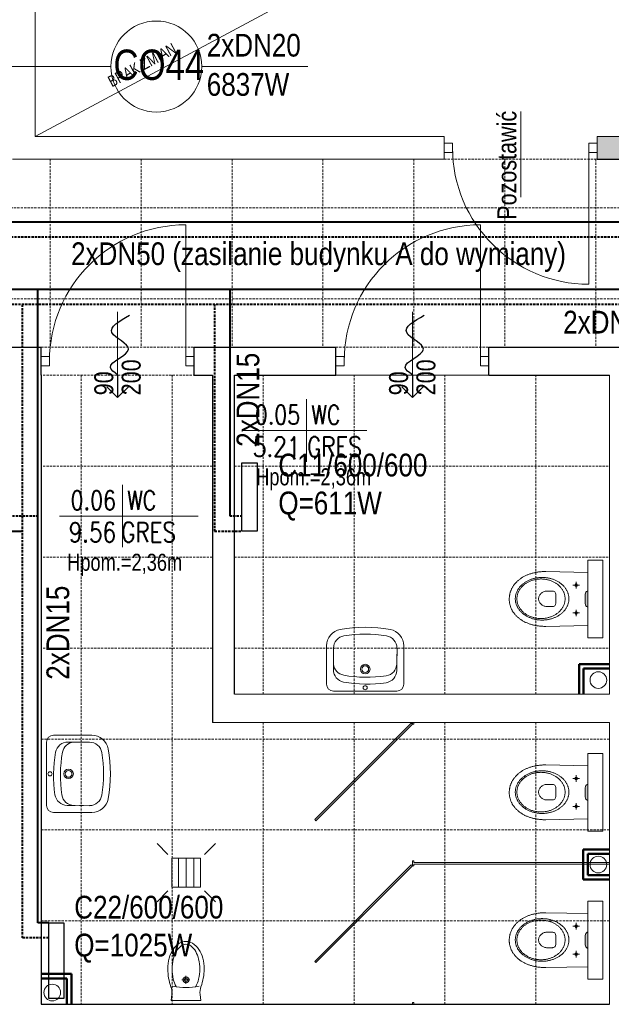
# Model space of a CAD drawing. Header units: millimetres. Extents: x -523 to 1404227, y -783705 to 1038705.
# Tile 84 of 256: x 374167 to 378071, y 120872 to 127368. Entities that reach past the tile are written whole.
import ezdxf
from ezdxf.enums import TextEntityAlignment as Align

# ---------------------------------------------------------------- set-up
doc = ezdxf.new("R2010")
doc.units = ezdxf.units.MM
doc.linetypes.add('DASHED', pattern=[0.75, 0.5, -0.25])
doc.linetypes.add('DASHEDX2', pattern=[1.5, 1, -0.5])
for name, color, linetype, lineweight in [('BA_drz', 7, 'Continuous', 18), ('BA_KS_ist.', 34, 'Continuous', 13), ('BA_met', 7, 'Continuous', 18), ('BA_txs', 2, 'Continuous', 18), ('Cienka', 7, 'Continuous', 18), ('mm_CO_opisy', 5, 'Continuous', 9), ('mm_CO_rury', 84, 'Continuous', 40), ('mm_grzejniki', 30, 'Continuous', 30), ('mm_Wentylacja', 5, 'Continuous', 50), ('PG_PRZERYWANE_ŚREDNIE', 1, 'DASHEDX2', 18), ('PG_WIDOKOWE_CIENKIE', 7, 'Continuous', 18), ('PG_WYPOSAŻENIE', 1, 'Continuous', 18), ('PG_ŚCIANY_DZIAŁOWE', 3, 'Continuous', 18), ('Przekrojowa', 60, 'Continuous', 18), ('WYPOSAŻENIE GARAŻU', 253, 'Continuous', 5)]:
    doc.layers.add(name, color=color, linetype=linetype, lineweight=lineweight)
doc.styles.add('BIKTC', font='bikromsw.shx', dxfattribs={"width": 0.8})
doc.styles.add('BIKTS', font='bikromsw.shx', dxfattribs={"width": 0.85})
doc.styles.add('ROMANS', font='romans', dxfattribs={"width": 0.7})
doc.styles.get("Standard").update_dxf_attribs({"font": 'arial.ttf'})

# ---------------------------------------------------------------- blocks, each defined once
blk = doc.blocks.new('dr1h901')
at = {"color": 0}
blk.add_line((-0.5, 0), (-0.5, 1), dxfattribs=at)
blk.add_line((0, 0.3622), (0, -0.2655))
blk.add_arc((-0.5, 0), 1, 0, 90, dxfattribs=at)
blk = doc.blocks.new('jamb')
blk.add_lwpolyline([(-0.5, -0.5), (-0.5, 0.5), (0.5, 0.5), (0.5, -0.5)], close=True)
blk = doc.blocks.new('A$Cd28b784c')
at = {"lineweight": 18}
h = blk.add_hatch(color=256, dxfattribs=at)
h.dxf.hatch_style = 1
h.paths.add_polyline_path([(18.54, 22.22), (18.43, 23), (18.14, 23.62), (17.75, 24.08), (17.31, 24.36), (16.9, 24.47), (16.9, 13.87), (17.31, 13.97), (17.75, 14.26), (18.14, 14.72), (18.43, 15.34), (18.54, 16.11)])
for p, q in [((16.9, 44.83), (6.9, 44.83)), ((6.9, -6.49), (6.9, 44.83)), ((16.9, -6.49), (16.9, 44.83)), ((16.9, -6.49), (6.9, -6.49))]:
    blk.add_line(p, q, dxfattribs=at)
at = {"lineweight": 13}
for p, q in [((44.61, 37.25), (16.9, 36.7)), ((41.68, 32.46), (42.18, 32.58)), ((42.18, 32.58), (42.69, 32.69)), ((42.69, 32.69), (43.21, 32.78)), ((43.21, 32.78), (43.73, 32.87)), ((43.73, 32.87), (44.26, 32.94)), ((44.26, 32.94), (44.79, 33)), ((45.21, 37.25), (44.61, 37.25)), ((44.79, 33), (45.32, 33.04)), ((45.82, 37.23), (45.21, 37.25)), ((45.32, 33.04), (45.87, 33.08)), ((46.41, 37.21), (45.82, 37.23)), ((45.87, 33.08), (46.41, 33.1)), ((47, 37.18), (46.41, 37.21)), ((46.41, 33.1), (46.96, 33.1)), ((46.96, 33.1), (47.51, 33.1)), ((47.58, 37.15), (47, 37.18)), ((47.51, 33.1), (48.06, 33.08)), ((48.16, 37.1), (47.58, 37.15)), ((48.06, 33.08), (48.6, 33.04)), ((48.73, 37.04), (48.16, 37.1)), ((48.6, 33.04), (49.13, 33)), ((49.3, 36.97), (48.73, 37.04)), ((49.13, 33), (49.67, 32.94)), ((49.85, 36.9), (49.3, 36.97)), ((49.67, 32.94), (50.19, 32.87)), ((50.4, 36.82), (49.85, 36.9)), ((50.19, 32.87), (50.71, 32.78)), ((50.95, 36.72), (50.4, 36.82)), ((50.71, 32.78), (51.23, 32.69)), ((51.49, 36.62), (50.95, 36.72)), ((51.23, 32.69), (51.74, 32.58)), ((52.02, 36.51), (51.49, 36.62)), ((51.74, 32.58), (52.24, 32.46)), ((52.54, 36.4), (52.02, 36.51)), ((53.06, 36.27), (52.54, 36.4)), ((53.57, 36.14), (53.06, 36.27)), ((54.07, 36), (53.57, 36.14)), ((54.57, 35.85), (54.07, 36)), ((55.05, 35.69), (54.57, 35.85)), ((55.53, 35.53), (55.05, 35.69)), ((56.01, 35.36), (55.53, 35.53)), ((56.47, 35.18), (56.01, 35.36)), ((56.93, 34.99), (56.47, 35.18)), ((57.38, 34.8), (56.93, 34.99)), ((57.83, 34.6), (57.38, 34.8)), ((58.26, 34.39), (57.83, 34.6)), ((58.69, 34.17), (58.26, 34.39)), ((59.11, 33.95), (58.69, 34.17)), ((59.52, 33.72), (59.11, 33.95)), ((59.92, 33.49), (59.52, 33.72)), ((60.32, 33.25), (59.92, 33.49)), ((60.71, 33), (60.32, 33.25)), ((61.09, 32.75), (60.71, 33)), ((61.46, 32.49), (61.09, 32.75)), ((61.82, 32.22), (61.46, 32.49)), ((26.77, 28.42), (22.26, 28.42)), ((23.81, 28.83), (23.69, 28.42)), ((23.69, 28.42), (23.81, 28.01)), ((24.1, 29.13), (23.81, 28.83)), ((23.81, 28.01), (24.1, 27.71)), ((24.51, 29.24), (24.1, 29.13)), ((24.1, 27.71), (24.51, 27.6)), ((24.51, 30.6), (24.51, 26.24)), ((24.93, 29.13), (24.51, 29.24)), ((24.51, 27.6), (24.93, 27.71)), ((25.22, 28.83), (24.93, 29.13)), ((24.93, 27.71), (25.22, 28.01)), ((25.33, 28.42), (25.22, 28.83)), ((25.22, 28.01), (25.33, 28.42)), ((31.52, 25.89), (31.78, 26.25)), ((31.78, 26.25), (32.05, 26.59)), ((32.05, 26.59), (32.33, 26.93)), ((32.33, 26.93), (32.63, 27.27)), ((32.63, 27.27), (32.93, 27.6)), ((32.93, 27.6), (33.25, 27.92)), ((33.25, 27.92), (33.58, 28.23)), ((33.58, 28.23), (33.93, 28.53)), ((33.93, 28.53), (34.28, 28.83)), ((34.23, 25.98), (34.51, 26.33)), ((34.28, 28.83), (34.64, 29.12)), ((34.51, 26.33), (34.8, 26.67)), ((34.64, 29.12), (35.01, 29.4)), ((34.8, 26.67), (35.11, 27.01)), ((35.01, 29.4), (35.4, 29.67)), ((35.11, 27.01), (35.42, 27.34)), ((35.4, 29.67), (35.79, 29.93)), ((35.42, 27.34), (35.76, 27.66)), ((35.76, 27.66), (36.1, 27.96)), ((35.79, 29.93), (36.19, 30.19)), ((36.1, 27.96), (36.45, 28.27)), ((36.19, 30.19), (36.6, 30.43)), ((36.45, 28.27), (36.82, 28.56)), ((36.6, 30.43), (37.03, 30.67)), ((36.82, 28.56), (37.2, 28.84)), ((37.03, 30.67), (37.46, 30.89)), ((37.2, 28.84), (37.58, 29.11)), ((37.46, 30.89), (37.89, 31.11)), ((37.58, 29.11), (37.98, 29.37)), ((37.89, 31.11), (38.34, 31.31)), ((37.98, 29.37), (38.39, 29.62)), ((38.34, 31.31), (38.79, 31.51)), ((38.39, 29.62), (38.81, 29.86)), ((38.79, 31.51), (39.26, 31.7)), ((38.81, 29.86), (39.24, 30.09)), ((39.24, 30.09), (39.68, 30.31)), ((39.26, 31.7), (39.73, 31.87)), ((39.68, 30.31), (40.12, 30.52)), ((39.73, 31.87), (40.2, 32.03)), ((40.12, 30.52), (40.58, 30.71)), ((40.2, 32.03), (40.69, 32.19)), ((40.58, 30.71), (41.04, 30.9)), ((40.69, 32.19), (41.18, 32.33)), ((41.04, 30.9), (41.51, 31.07)), ((41.18, 32.33), (41.68, 32.46)), ((41.51, 31.07), (41.99, 31.23)), ((41.99, 31.23), (42.48, 31.37)), ((42.48, 31.37), (42.97, 31.51)), ((42.97, 31.51), (43.48, 31.63)), ((43.48, 31.63), (43.98, 31.74)), ((43.98, 31.74), (44.5, 31.83)), ((44.5, 31.83), (45.02, 31.91)), ((45.02, 31.91), (45.54, 31.98)), ((45.54, 31.98), (46.07, 32.03)), ((46.07, 32.03), (46.61, 32.07)), ((46.61, 32.07), (47.15, 32.09)), ((47.15, 32.09), (47.7, 32.1)), ((47.7, 32.1), (47.7, 32.09)), ((47.7, 32.1), (48.24, 32.09)), ((48.24, 32.09), (48.79, 32.07)), ((48.79, 32.07), (49.32, 32.03)), ((49.32, 32.03), (49.85, 31.98)), ((49.85, 31.98), (50.38, 31.91)), ((50.38, 31.91), (50.9, 31.83)), ((50.9, 31.83), (51.41, 31.74)), ((51.41, 31.74), (51.92, 31.63)), ((51.92, 31.63), (52.42, 31.51)), ((52.24, 32.46), (52.74, 32.33)), ((52.42, 31.51), (52.92, 31.37)), ((52.74, 32.33), (53.23, 32.19)), ((52.92, 31.37), (53.4, 31.23)), ((53.23, 32.19), (53.72, 32.03)), ((53.4, 31.23), (53.88, 31.07)), ((53.72, 32.03), (54.19, 31.87)), ((53.88, 31.07), (54.36, 30.9)), ((54.19, 31.87), (54.66, 31.7)), ((54.36, 30.9), (54.82, 30.71)), ((54.66, 31.7), (55.13, 31.51)), ((54.82, 30.71), (55.27, 30.52)), ((55.13, 31.51), (55.58, 31.31)), ((55.27, 30.52), (55.72, 30.31)), ((55.58, 31.31), (56.03, 31.11)), ((55.72, 30.31), (56.16, 30.09)), ((56.03, 31.11), (56.47, 30.89)), ((56.16, 30.09), (56.59, 29.86)), ((56.47, 30.89), (56.9, 30.67)), ((56.59, 29.86), (57, 29.62)), ((56.9, 30.67), (57.32, 30.43)), ((57, 29.62), (57.41, 29.37)), ((57.32, 30.43), (57.73, 30.19)), ((57.41, 29.37), (57.81, 29.11)), ((57.73, 30.19), (58.13, 29.93)), ((57.81, 29.11), (58.2, 28.84)), ((58.13, 29.93), (58.52, 29.67)), ((58.2, 28.84), (58.58, 28.56)), ((58.52, 29.67), (58.91, 29.4)), ((58.58, 28.56), (58.94, 28.27)), ((58.91, 29.4), (59.28, 29.12)), ((58.94, 28.27), (59.3, 27.96)), ((59.28, 29.12), (59.64, 28.83)), ((59.3, 27.96), (59.64, 27.66)), ((59.64, 28.83), (59.99, 28.53)), ((59.64, 27.66), (59.97, 27.34)), ((59.97, 27.34), (60.29, 27.01)), ((59.99, 28.53), (60.34, 28.23)), ((60.29, 27.01), (60.6, 26.67)), ((60.34, 28.23), (60.67, 27.92)), ((60.6, 26.67), (60.89, 26.33)), ((60.67, 27.92), (60.99, 27.6)), ((60.89, 26.33), (61.17, 25.98)), ((60.99, 27.6), (61.29, 27.27)), ((61.29, 27.27), (61.59, 26.93)), ((61.59, 26.93), (61.87, 26.59)), ((62.17, 31.95), (61.82, 32.22)), ((61.87, 26.59), (62.15, 26.25)), ((62.15, 26.25), (62.4, 25.89)), ((62.52, 31.68), (62.17, 31.95)), ((62.85, 31.39), (62.52, 31.68)), ((63.18, 31.11), (62.85, 31.39)), ((63.5, 30.81), (63.18, 31.11)), ((63.81, 30.51), (63.5, 30.81)), ((64.11, 30.21), (63.81, 30.51)), ((64.4, 29.9), (64.11, 30.21)), ((64.69, 29.58), (64.4, 29.9)), ((64.96, 29.26), (64.69, 29.58)), ((65.23, 28.94), (64.96, 29.26)), ((65.48, 28.61), (65.23, 28.94)), ((65.73, 28.28), (65.48, 28.61)), ((65.96, 27.94), (65.73, 28.28)), ((66.19, 27.6), (65.96, 27.94)), ((66.41, 27.25), (66.19, 27.6)), ((66.62, 26.9), (66.41, 27.25)), ((66.82, 26.54), (66.62, 26.9)), ((67, 26.19), (66.82, 26.54)), ((67.18, 25.82), (67, 26.19)), ((17.31, 24.36), (16.9, 24.47)), ((17.75, 24.08), (17.31, 24.36)), ((18.14, 23.62), (17.75, 24.08)), ((18.43, 23), (18.14, 23.62)), ((18.54, 22.22), (18.43, 23)), ((18.54, 16.11), (18.54, 22.22)), ((29.27, 19.48), (29.3, 19.91)), ((29.3, 19.91), (29.34, 20.34)), ((29.34, 20.34), (29.4, 20.77)), ((29.4, 20.77), (29.47, 21.19)), ((29.47, 21.19), (29.56, 21.61)), ((29.56, 21.61), (29.67, 22.02)), ((29.67, 22.02), (29.79, 22.43)), ((29.79, 22.43), (29.92, 22.84)), ((29.92, 22.84), (30.07, 23.24)), ((30.07, 23.24), (30.24, 23.63)), ((30.24, 23.63), (30.42, 24.02)), ((30.42, 24.02), (30.61, 24.41)), ((30.61, 24.41), (30.82, 24.79)), ((30.82, 24.79), (31.04, 25.16)), ((31.04, 25.16), (31.27, 25.53)), ((31.27, 25.53), (31.52, 25.89)), ((31.79, 19.49), (31.82, 19.93)), ((31.82, 19.93), (31.86, 20.37)), ((31.86, 20.37), (31.93, 20.81)), ((31.93, 20.81), (32.01, 21.24)), ((32.01, 21.24), (32.11, 21.66)), ((32.11, 21.66), (32.22, 22.09)), ((32.22, 22.09), (32.35, 22.5)), ((32.35, 22.5), (32.5, 22.91)), ((32.5, 22.91), (32.66, 23.32)), ((32.66, 23.32), (32.84, 23.72)), ((32.84, 23.72), (33.04, 24.11)), ((33.04, 24.11), (33.25, 24.5)), ((33.25, 24.5), (33.47, 24.88)), ((33.47, 24.88), (33.71, 25.25)), ((33.71, 25.25), (33.96, 25.62)), ((33.96, 25.62), (34.23, 25.98)), ((37.97, 22.03), (38.05, 22.73)), ((37.97, 19.27), (37.97, 22.03)), ((38.05, 22.73), (38.28, 23.27)), ((38.28, 23.27), (38.61, 23.65)), ((38.61, 23.65), (39, 23.9)), ((39, 23.9), (39.42, 24.05)), ((39.42, 24.05), (39.83, 24.12)), ((39.83, 24.12), (40.19, 24.14)), ((40.19, 24.14), (44.04, 24.15)), ((44.04, 24.15), (44.56, 24.12)), ((44.56, 24.12), (45.07, 24.03)), ((45.07, 24.03), (45.57, 23.88)), ((45.57, 23.88), (46.05, 23.68)), ((46.05, 23.68), (46.51, 23.44)), ((46.51, 23.44), (46.94, 23.16)), ((46.94, 23.16), (47.35, 22.84)), ((47.35, 22.84), (47.73, 22.48)), ((47.73, 22.48), (48.08, 22.1)), ((48.08, 22.1), (48.38, 21.7)), ((48.38, 21.7), (48.65, 21.28)), ((48.65, 21.28), (48.88, 20.84)), ((48.88, 20.84), (49.06, 20.4)), ((49.06, 20.4), (49.2, 19.94)), ((49.2, 19.94), (49.28, 19.49)), ((49.28, 19.49), (49.31, 19.04)), ((61.17, 25.98), (61.44, 25.62)), ((61.44, 25.62), (61.69, 25.25)), ((61.69, 25.25), (61.93, 24.88)), ((61.93, 24.88), (62.15, 24.5)), ((62.15, 24.5), (62.36, 24.11)), ((62.36, 24.11), (62.55, 23.72)), ((62.4, 25.89), (62.65, 25.53)), ((62.55, 23.72), (62.73, 23.32)), ((62.65, 25.53), (62.88, 25.16)), ((62.73, 23.32), (62.9, 22.91)), ((62.88, 25.16), (63.1, 24.79)), ((62.9, 22.91), (63.04, 22.5)), ((63.04, 22.5), (63.18, 22.09)), ((63.1, 24.79), (63.31, 24.41)), ((63.18, 22.09), (63.29, 21.66)), ((63.29, 21.66), (63.39, 21.24)), ((63.31, 24.41), (63.5, 24.02)), ((63.39, 21.24), (63.47, 20.81)), ((63.47, 20.81), (63.53, 20.37)), ((63.5, 24.02), (63.68, 23.63)), ((63.53, 20.37), (63.58, 19.93)), ((63.58, 19.93), (63.6, 19.49)), ((63.68, 23.63), (63.85, 23.24)), ((63.85, 23.24), (64, 22.84)), ((64, 22.84), (64.13, 22.43)), ((64.13, 22.43), (64.25, 22.02)), ((64.25, 22.02), (64.36, 21.61)), ((64.36, 21.61), (64.45, 21.19)), ((64.45, 21.19), (64.52, 20.77)), ((64.52, 20.77), (64.58, 20.34)), ((64.58, 20.34), (64.62, 19.91)), ((64.62, 19.91), (64.65, 19.48)), ((67.35, 25.46), (67.18, 25.82)), ((67.51, 25.09), (67.35, 25.46)), ((67.66, 24.71), (67.51, 25.09)), ((67.8, 24.34), (67.66, 24.71)), ((67.93, 23.96), (67.8, 24.34)), ((68.04, 23.57), (67.93, 23.96)), ((68.15, 23.19), (68.04, 23.57)), ((68.25, 22.8), (68.15, 23.19)), ((68.33, 22.4), (68.25, 22.8)), ((68.41, 22.01), (68.33, 22.4)), ((68.48, 21.61), (68.41, 22.01)), ((68.53, 21.21), (68.48, 21.61)), ((68.57, 20.81), (68.53, 21.21)), ((68.61, 20.4), (68.57, 20.81)), ((68.63, 19.99), (68.61, 20.4)), ((68.64, 19.58), (68.63, 19.99)), ((68.64, 19.17), (68.64, 19.58)), ((17.31, 13.97), (16.9, 13.87)), ((17.75, 14.26), (17.31, 13.97)), ((18.14, 14.72), (17.75, 14.26)), ((18.43, 15.34), (18.14, 14.72)), ((18.54, 16.11), (18.43, 15.34)), ((29.27, 19.04), (29.27, 19.48)), ((29.27, 18.6), (29.27, 19.04)), ((29.3, 18.17), (29.27, 18.6)), ((29.34, 17.74), (29.3, 18.17)), ((29.4, 17.31), (29.34, 17.74)), ((29.47, 16.89), (29.4, 17.31)), ((29.56, 16.47), (29.47, 16.89)), ((29.67, 16.06), (29.56, 16.47)), ((29.79, 15.65), (29.67, 16.06)), ((29.92, 15.24), (29.79, 15.65)), ((30.07, 14.84), (29.92, 15.24)), ((30.24, 14.44), (30.07, 14.84)), ((30.42, 14.05), (30.24, 14.44)), ((30.61, 13.67), (30.42, 14.05)), ((30.82, 13.29), (30.61, 13.67)), ((31.04, 12.92), (30.82, 13.29)), ((31.78, 19.04), (31.79, 19.49)), ((31.79, 18.59), (31.78, 19.04)), ((31.78, 19.04), (31.78, 19.03)), ((31.82, 18.15), (31.79, 18.59)), ((31.86, 17.71), (31.82, 18.15)), ((31.93, 17.27), (31.86, 17.71)), ((32.01, 16.84), (31.93, 17.27)), ((32.11, 16.41), (32.01, 16.84)), ((32.22, 15.99), (32.11, 16.41)), ((32.35, 15.57), (32.22, 15.99)), ((32.5, 15.16), (32.35, 15.57)), ((32.66, 14.76), (32.5, 15.16)), ((32.84, 14.36), (32.66, 14.76)), ((33.04, 13.96), (32.84, 14.36)), ((33.25, 13.58), (33.04, 13.96)), ((33.47, 13.2), (33.25, 13.58)), ((33.71, 12.82), (33.47, 13.2)), ((37.97, 16.04), (37.97, 19.27)), ((38.05, 15.34), (37.97, 16.04)), ((37.97, 16.04), (37.97, 16.04)), ((38.28, 14.8), (38.05, 15.34)), ((38.61, 14.42), (38.28, 14.8)), ((39, 14.17), (38.61, 14.42)), ((39.41, 14.02), (39, 14.17)), ((39.82, 13.95), (39.41, 14.02)), ((40.17, 13.93), (39.82, 13.95)), ((44.01, 13.93), (40.17, 13.93)), ((44.54, 13.96), (44.01, 13.93)), ((45.05, 14.05), (44.54, 13.96)), ((45.55, 14.2), (45.05, 14.05)), ((46.04, 14.39), (45.55, 14.2)), ((46.5, 14.64), (46.04, 14.39)), ((46.93, 14.92), (46.5, 14.64)), ((47.34, 15.24), (46.93, 14.92)), ((47.72, 15.59), (47.34, 15.24)), ((48.07, 15.97), (47.72, 15.59)), ((48.38, 16.38), (48.07, 15.97)), ((48.65, 16.8), (48.38, 16.38)), ((48.88, 17.24), (48.65, 16.8)), ((49.06, 17.69), (48.88, 17.24)), ((49.2, 18.14), (49.06, 17.69)), ((49.28, 18.59), (49.2, 18.14)), ((49.31, 19.04), (49.28, 18.59)), ((61.93, 13.2), (61.69, 12.82)), ((62.15, 13.58), (61.93, 13.2)), ((62.36, 13.96), (62.15, 13.58)), ((62.55, 14.36), (62.36, 13.96)), ((62.73, 14.76), (62.55, 14.36)), ((62.9, 15.16), (62.73, 14.76)), ((63.1, 13.29), (62.88, 12.92)), ((63.04, 15.57), (62.9, 15.16)), ((63.18, 15.99), (63.04, 15.57)), ((63.31, 13.67), (63.1, 13.29)), ((63.29, 16.41), (63.18, 15.99)), ((63.39, 16.84), (63.29, 16.41)), ((63.5, 14.05), (63.31, 13.67)), ((63.47, 17.27), (63.39, 16.84)), ((63.53, 17.71), (63.47, 17.27)), ((63.68, 14.44), (63.5, 14.05)), ((63.58, 18.15), (63.53, 17.71)), ((63.6, 18.59), (63.58, 18.15)), ((63.6, 19.49), (63.61, 19.04)), ((63.61, 19.04), (63.6, 18.59)), ((63.61, 19.04), (63.61, 19.03)), ((63.85, 14.84), (63.68, 14.44)), ((64, 15.24), (63.85, 14.84)), ((64.13, 15.65), (64, 15.24)), ((64.25, 16.06), (64.13, 15.65)), ((64.36, 16.47), (64.25, 16.06)), ((64.45, 16.89), (64.36, 16.47)), ((64.52, 17.31), (64.45, 16.89)), ((64.58, 17.74), (64.52, 17.31)), ((64.62, 18.17), (64.58, 17.74)), ((64.65, 18.6), (64.62, 18.17)), ((64.65, 19.48), (64.66, 19.04)), ((64.66, 19.04), (64.65, 18.6)), ((64.66, 19.04), (64.66, 19.03)), ((67.23, 12.89), (67.39, 13.26)), ((67.39, 13.26), (67.55, 13.63)), ((67.55, 13.63), (67.69, 14.01)), ((67.69, 14.01), (67.82, 14.39)), ((67.82, 14.39), (67.95, 14.77)), ((67.95, 14.77), (68.06, 15.16)), ((68.06, 15.16), (68.17, 15.55)), ((68.17, 15.55), (68.26, 15.94)), ((68.26, 15.94), (68.34, 16.34)), ((68.34, 16.34), (68.42, 16.73)), ((68.42, 16.73), (68.48, 17.14)), ((68.48, 17.14), (68.53, 17.54)), ((68.53, 17.54), (68.58, 17.94)), ((68.58, 17.94), (68.61, 18.35)), ((68.61, 18.35), (68.63, 18.76)), ((68.63, 18.76), (68.64, 19.17)), ((26.77, 10.01), (22.26, 10.01)), ((23.81, 10.42), (23.69, 10.01)), ((23.69, 10.01), (23.81, 9.6)), ((24.1, 10.72), (23.81, 10.42)), ((23.81, 9.6), (24.1, 9.3)), ((24.51, 10.83), (24.1, 10.72)), ((24.1, 9.3), (24.51, 9.19)), ((24.51, 12.19), (24.51, 7.83)), ((24.93, 10.72), (24.51, 10.83)), ((24.51, 9.19), (24.93, 9.3)), ((25.22, 10.42), (24.93, 10.72)), ((24.93, 9.3), (25.22, 9.6)), ((25.33, 10.01), (25.22, 10.42)), ((25.22, 9.6), (25.33, 10.01)), ((31.27, 12.55), (31.04, 12.92)), ((31.52, 12.19), (31.27, 12.55)), ((31.78, 11.83), (31.52, 12.19)), ((32.05, 11.48), (31.78, 11.83)), ((32.33, 11.14), (32.05, 11.48)), ((32.63, 10.81), (32.33, 11.14)), ((32.93, 10.48), (32.63, 10.81)), ((33.25, 10.16), (32.93, 10.48)), ((33.58, 9.85), (33.25, 10.16)), ((33.93, 9.54), (33.58, 9.85)), ((33.96, 12.46), (33.71, 12.82)), ((34.28, 9.25), (33.93, 9.54)), ((34.23, 12.1), (33.96, 12.46)), ((34.51, 11.75), (34.23, 12.1)), ((34.64, 8.96), (34.28, 9.25)), ((34.8, 11.4), (34.51, 11.75)), ((35.01, 8.68), (34.64, 8.96)), ((35.11, 11.07), (34.8, 11.4)), ((35.4, 8.41), (35.01, 8.68)), ((35.42, 10.74), (35.11, 11.07)), ((35.79, 8.14), (35.4, 8.41)), ((35.76, 10.42), (35.42, 10.74)), ((36.1, 10.11), (35.76, 10.42)), ((36.19, 7.89), (35.79, 8.14)), ((36.45, 9.81), (36.1, 10.11)), ((36.6, 7.65), (36.19, 7.89)), ((36.82, 9.52), (36.45, 9.81)), ((37.03, 7.41), (36.6, 7.65)), ((37.2, 9.24), (36.82, 9.52)), ((37.46, 7.19), (37.03, 7.41)), ((37.58, 8.97), (37.2, 9.24)), ((37.89, 6.97), (37.46, 7.19)), ((37.98, 8.71), (37.58, 8.97)), ((38.34, 6.76), (37.89, 6.97)), ((38.39, 8.46), (37.98, 8.71)), ((38.79, 6.57), (38.34, 6.76)), ((38.81, 8.21), (38.39, 8.46)), ((39.26, 6.38), (38.79, 6.57)), ((39.24, 7.99), (38.81, 8.21)), ((39.68, 7.77), (39.24, 7.99)), ((40.12, 7.56), (39.68, 7.77)), ((40.58, 7.36), (40.12, 7.56)), ((41.04, 7.18), (40.58, 7.36)), ((41.51, 7.01), (41.04, 7.18)), ((41.99, 6.85), (41.51, 7.01)), ((42.48, 6.7), (41.99, 6.85)), ((42.97, 6.57), (42.48, 6.7)), ((43.48, 6.45), (42.97, 6.57)), ((52.42, 6.57), (51.92, 6.45)), ((52.92, 6.7), (52.42, 6.57)), ((53.4, 6.85), (52.92, 6.7)), ((53.88, 7.01), (53.4, 6.85)), ((54.36, 7.18), (53.88, 7.01)), ((54.82, 7.36), (54.36, 7.18)), ((55.13, 6.57), (54.66, 6.38)), ((55.27, 7.56), (54.82, 7.36)), ((55.58, 6.76), (55.13, 6.57)), ((55.72, 7.77), (55.27, 7.56)), ((56.03, 6.97), (55.58, 6.76)), ((56.16, 7.99), (55.72, 7.77)), ((56.47, 7.19), (56.03, 6.97)), ((56.59, 8.21), (56.16, 7.99)), ((56.9, 7.41), (56.47, 7.19)), ((57, 8.46), (56.59, 8.21)), ((57.32, 7.65), (56.9, 7.41)), ((57.41, 8.71), (57, 8.46)), ((57.73, 7.89), (57.32, 7.65)), ((57.81, 8.97), (57.41, 8.71)), ((58.13, 8.14), (57.73, 7.89)), ((58.2, 9.24), (57.81, 8.97)), ((58.52, 8.41), (58.13, 8.14)), ((58.58, 9.52), (58.2, 9.24)), ((58.91, 8.68), (58.52, 8.41)), ((58.94, 9.81), (58.58, 9.52)), ((59.28, 8.96), (58.91, 8.68)), ((59.3, 10.11), (58.94, 9.81)), ((59.64, 9.25), (59.28, 8.96)), ((59.64, 10.42), (59.3, 10.11)), ((59.97, 10.74), (59.64, 10.42)), ((59.99, 9.54), (59.64, 9.25)), ((60.29, 11.07), (59.97, 10.74)), ((60.34, 9.85), (59.99, 9.54)), ((60.6, 11.4), (60.29, 11.07)), ((60.67, 10.16), (60.34, 9.85)), ((60.89, 11.75), (60.6, 11.4)), ((60.99, 10.48), (60.67, 10.16)), ((61.17, 12.1), (60.89, 11.75)), ((61.29, 10.81), (60.99, 10.48)), ((61.44, 12.46), (61.17, 12.1)), ((61.59, 11.14), (61.29, 10.81)), ((61.69, 12.82), (61.44, 12.46)), ((61.87, 11.48), (61.59, 11.14)), ((62.15, 11.83), (61.87, 11.48)), ((62.04, 6.39), (62.38, 6.67)), ((62.4, 12.19), (62.15, 11.83)), ((62.38, 6.67), (62.71, 6.95)), ((62.65, 12.55), (62.4, 12.19)), ((62.88, 12.92), (62.65, 12.55)), ((62.71, 6.95), (63.04, 7.24)), ((63.04, 7.24), (63.36, 7.53)), ((63.36, 7.53), (63.67, 7.83)), ((63.67, 7.83), (63.97, 8.14)), ((63.97, 8.14), (64.26, 8.45)), ((64.26, 8.45), (64.54, 8.76)), ((64.54, 8.76), (64.82, 9.08)), ((64.82, 9.08), (65.08, 9.4)), ((65.08, 9.4), (65.34, 9.73)), ((65.34, 9.73), (65.59, 10.07)), ((65.59, 10.07), (65.82, 10.4)), ((65.82, 10.4), (66.05, 10.75)), ((66.05, 10.75), (66.27, 11.09)), ((66.27, 11.09), (66.48, 11.44)), ((66.48, 11.44), (66.68, 11.8)), ((66.68, 11.8), (66.88, 12.16)), ((66.88, 12.16), (67.06, 12.52)), ((67.06, 12.52), (67.23, 12.89)), ((16.89, 1.65), (44.61, 1.1)), ((39.73, 6.21), (39.26, 6.38)), ((40.2, 6.04), (39.73, 6.21)), ((40.69, 5.89), (40.2, 6.04)), ((41.18, 5.75), (40.69, 5.89)), ((41.68, 5.62), (41.18, 5.75)), ((42.18, 5.5), (41.68, 5.62)), ((42.69, 5.39), (42.18, 5.5)), ((43.21, 5.29), (42.69, 5.39)), ((43.73, 5.21), (43.21, 5.29)), ((43.98, 6.34), (43.48, 6.45)), ((44.26, 5.14), (43.73, 5.21)), ((44.5, 6.25), (43.98, 6.34)), ((44.79, 5.08), (44.26, 5.14)), ((45.02, 6.17), (44.5, 6.25)), ((44.61, 1.1), (45.21, 1.1)), ((45.32, 5.03), (44.79, 5.08)), ((45.54, 6.1), (45.02, 6.17)), ((45.21, 1.1), (45.81, 1.11)), ((45.87, 5), (45.32, 5.03)), ((46.07, 6.05), (45.54, 6.1)), ((45.81, 1.11), (46.4, 1.13)), ((46.41, 4.98), (45.87, 5)), ((46.61, 6.01), (46.07, 6.05)), ((46.4, 1.13), (46.99, 1.16)), ((46.96, 4.98), (46.41, 4.98)), ((47.15, 5.99), (46.61, 6.01)), ((47.51, 4.98), (46.96, 4.98)), ((46.96, 4.98), (46.96, 4.97)), ((46.99, 1.16), (47.56, 1.2)), ((47.7, 5.98), (47.15, 5.99)), ((48.06, 5), (47.51, 4.98)), ((47.56, 1.2), (48.14, 1.25)), ((48.24, 5.99), (47.7, 5.98)), ((47.7, 5.98), (47.7, 5.97)), ((48.6, 5.03), (48.06, 5)), ((48.14, 1.25), (48.7, 1.3)), ((48.79, 6.01), (48.24, 5.99)), ((49.13, 5.08), (48.6, 5.03)), ((48.7, 1.3), (49.26, 1.37)), ((49.32, 6.05), (48.79, 6.01)), ((49.67, 5.14), (49.13, 5.08)), ((49.26, 1.37), (49.82, 1.44)), ((49.85, 6.1), (49.32, 6.05)), ((50.19, 5.21), (49.67, 5.14)), ((49.82, 1.44), (50.36, 1.53)), ((50.38, 6.17), (49.85, 6.1)), ((50.71, 5.29), (50.19, 5.21)), ((50.36, 1.53), (50.9, 1.62)), ((50.9, 6.25), (50.38, 6.17)), ((51.23, 5.39), (50.71, 5.29)), ((51.41, 6.34), (50.9, 6.25)), ((50.9, 1.62), (51.44, 1.72)), ((51.74, 5.5), (51.23, 5.39)), ((51.92, 6.45), (51.41, 6.34)), ((51.44, 1.72), (51.96, 1.83)), ((52.24, 5.62), (51.74, 5.5)), ((51.96, 1.83), (52.48, 1.95)), ((52.74, 5.75), (52.24, 5.62)), ((52.48, 1.95), (52.99, 2.07)), ((53.23, 5.89), (52.74, 5.75)), ((52.99, 2.07), (53.5, 2.2)), ((53.72, 6.04), (53.23, 5.89)), ((53.5, 2.2), (54, 2.35)), ((54.19, 6.21), (53.72, 6.04)), ((54, 2.35), (54.49, 2.49)), ((54.66, 6.38), (54.19, 6.21)), ((54.49, 2.49), (54.97, 2.65)), ((54.97, 2.65), (55.45, 2.81)), ((55.45, 2.81), (55.92, 2.99)), ((55.92, 2.99), (56.38, 3.17)), ((56.38, 3.17), (56.84, 3.35)), ((56.84, 3.35), (57.28, 3.55)), ((57.28, 3.55), (57.72, 3.75)), ((57.72, 3.75), (58.15, 3.95)), ((58.15, 3.95), (58.58, 4.17)), ((58.58, 4.17), (58.99, 4.39)), ((58.99, 4.39), (59.4, 4.62)), ((59.4, 4.62), (59.8, 4.85)), ((59.8, 4.85), (60.2, 5.09)), ((60.2, 5.09), (60.58, 5.34)), ((60.58, 5.34), (60.96, 5.59)), ((60.96, 5.59), (61.32, 5.85)), ((61.32, 5.85), (61.68, 6.12)), ((61.68, 6.12), (62.04, 6.39))]:
    blk.add_line(p, q, dxfattribs=at)
blk = doc.blocks.new('A$Cf7835451')
at = {"layer": 'PG_WIDOKOWE_CIENKIE', "lineweight": 18}
for p, q in [((0, 4.55), (0, 46.36)), ((29.97, 50.9), (4.55, 50.9)), ((13.56, 46.28), (18.9, 46.36)), ((17.27, 46.25), (17.27, 46.33)), ((18.09, 46.3), (28.43, 46.46)), ((19.09, 46.31), (19.09, 46.36)), ((24.43, 46.36), (21.8, 46.36)), ((21.8, 46.36), (21.8, 46.36)), ((21.82, 46.36), (21.82, 46.36)), ((22.54, 46.36), (22.54, 46.41)), ((23.62, 46.36), (23.62, 46.38)), ((29.97, 0), (4.55, 0)), ((14.2, 4.47), (19.54, 4.55)), ((17.27, 4.51), (17.27, 4.6)), ((28.43, 4.55), (19.09, 4.55))]:
    blk.add_line(p, q, dxfattribs=at)
for centre, radius in [((2.27, 25.45), 1.36), ((14.54, 25.45), 3.18), ((14.54, 25.45), 2.27)]:
    blk.add_circle(centre, radius, dxfattribs=at)
for centre, radius, start, end in [((4.55, 46.36), 4.55, 90, 180), ((13.68, 38.1), 8.18, 90.87473, 171.72059), ((18.21, 38.12), 8.18, 90.87473, 171.72059), ((28.43, 38.18), 8.18, 9.15413, 90), ((29.97, 40), 10.91, 10.24035, 90), ((92.84, 26.58), 88.17, 171.72059, 190.02886), ((97.37, 26.6), 88.17, 171.72059, 190.02886), ((-50.54, 25.45), 88.17, 350.84587, 9.15413), ((-50.54, 25.45), 92.72, 349.75965, 10.24035), ((14.07, 12.65), 8.18, 190.02886, 270.87473), ((18.6, 12.67), 8.18, 190.02886, 264.7924), ((28.43, 12.73), 8.18, 270, 350.84587), ((29.97, 10.91), 10.91, 270, 349.75965), ((4.55, 4.55), 4.55, 180, 270)]:
    blk.add_arc(centre, radius, start, end, dxfattribs=at)
blk = doc.blocks.new('A$C29037962')
at = {"layer": 'PG_WYPOSAŻENIE', "lineweight": 18}
for p, q in [((9.39, 13.65), (14.66, 13.65)), ((12.03, 16.29), (12.03, 11.01))]:
    blk.add_line(p, q, dxfattribs=at)
blk.add_lwpolyline([(0, 20.69, -0.066486), (0.97, 27.98, -0.079028), (3.52, 33.64, -0.107158), (7.72, 37.75, -0.141632), (12.03, 39, -0.141632), (16.33, 37.75, -0.107158), (20.53, 33.64, -0.079028), (23.08, 27.98, -0.066486), (24.05, 20.69, -0.082267), (21.92, 9.02, 0.113756), (21.32, 3.96), (21.75, 0), (2.3, 0), (2.73, 3.96, 0.113756), (2.13, 9.02, -0.082267)], format="xyb", close=True, dxfattribs=at)
for points in [[(5.68, 8.96, -0.003664), (5.59, 9.12, -0.070396), (3.67, 14.1, -0.05666), (2.93, 20.69, -0.05666), (3.67, 27.27, -0.070396), (5.59, 32.26, -0.106167), (8.87, 36, -0.161429), (12.03, 37.05, -0.161429), (15.18, 36, -0.106167), (18.46, 32.26, -0.070396), (20.38, 27.27, -0.05666), (21.13, 20.69, -0.05666), (20.38, 14.1, -0.070396), (18.46, 9.12, -0.003664), (18.37, 8.96, -0.161429)], [(0, 20.69, -0.071321), (0, 20.69)]]:
    blk.add_lwpolyline(points, format="xyb", dxfattribs=at)
for radius in [1.95, 1.17]:
    blk.add_circle((12.03, 13.65), radius, dxfattribs=at)
blk.add_arc((12.03, 47.92), 39.47, 257.33219, 282.66781, dxfattribs=at)
blk = doc.blocks.new('A$Cb1b4349b')
at = {"layer": 'WYPOSAŻENIE GARAŻU', "color": 240, "xscale": 5.5, "yscale": 5.999999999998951, "zscale": 5.5, "rotation": 90}
for p in [(23.9, 98.25), (23.9, 2.75)]:
    blk.add_blockref('jamb', p, dxfattribs=at)
at = {"layer": 'WYPOSAŻENIE GARAŻU', "color": 1, "xscale": -90, "yscale": 90, "zscale": -90, "rotation": 270}
blk.add_blockref('dr1h901', (23.9, 50.5), dxfattribs=at)
blk = doc.blocks.new('bikmet')
blk.add_line((0, 1.65), (0, -1.65))
at = {"style": 'ROMANS', "width": 0.8}
blk.add_attdef('NRPOM', text='', height=1, dxfattribs=at).set_placement((-0.333, 0.333), align=Align.RIGHT)
blk.add_attdef('NWAPOM', (0.25, 0.333), '', height=1, dxfattribs=at)
blk.add_attdef('RAREA', text='', height=1.042, dxfattribs=at).set_placement((-0.333, -0.333), align=Align.TOP_RIGHT)
blk.add_attdef('PODLOGA', text='', height=1.042, dxfattribs=at).set_placement((0.25, -0.333), align=Align.TOP_LEFT)
blk = doc.blocks.new('podciecie')
at = {"layer": 'mm_Wentylacja', "color": 142, "lineweight": 30}
for p, q in [((23288, -37575.5), (23288, -37590.5)), ((23288, -37590.5), (23280.93, -37583.43)), ((23288, -37590.5), (23295.07, -37583.43))]:
    blk.add_line(p, q, dxfattribs=at)
blk.add_spline([(23288, -37575.5), (23283.25, -37570.75), (23295.25, -37558.75), (23284.25, -37547.75), (23295.75, -37536.25)], degree=3, dxfattribs=at)
blk = doc.blocks.new('A$C6810ecfa')
at = {"layer": 'BA_KS_ist.', "color": 18, "linetype": 'Continuous', "lineweight": 20, "ltscale": 25}
for centre in [(-11.29, 400.43), (-11.29, 278.73), (-371.64, 194.26)]:
    blk.add_circle(centre, 5.5, dxfattribs=at)
blk = doc.blocks.new('A$Cb384932f')
at = {"layer": 'BA_KS_ist.', "color": 34}
for p, q in [((-302.48, 292.57), (-295.32, 285.41)), ((-271.19, 285.41), (-264.03, 292.57)), ((-292.78, 282.87), (-273.73, 282.87)), ((-292.78, 263.82), (-292.78, 282.87)), ((-288.34, 282.87), (-288.34, 263.82)), ((-283.26, 282.87), (-283.26, 263.82)), ((-278.18, 282.87), (-278.18, 263.82)), ((-273.73, 282.87), (-273.73, 263.82)), ((-302.48, 254.12), (-295.32, 261.28)), ((-273.73, 263.82), (-292.78, 263.82)), ((-264.03, 254.12), (-271.19, 261.28))]:
    blk.add_line(p, q, dxfattribs=at)

msp = doc.modelspace()

# ---------------------------------------------------------------- hatches: boundary and pattern name
at = {"layer": 'PG_ŚCIANY_DZIAŁOWE'}
h = msp.add_hatch(color=252, dxfattribs=at)
h.dxf.hatch_style = 1
h.paths.add_polyline_path([(378148.69, 126597.39), (377978.69, 126597.39), (377978.69, 126447.39), (378148.69, 126447.39)])

# ---------------------------------------------------------------- linework, layer by layer
at = {"lineweight": 20}
for p, q in [((376968.69, 126447.39), (376968.69, 126597.39)), ((377978.69, 126597.39), (377978.69, 126447.39)), ((378058.69, 125022.39), (378058.69, 122917.39)), ((375583.69, 122917.39), (378058.69, 122917.39)), ((375438.69, 122732.39), (378058.69, 122732.39)), ((376751.62, 122726.96), (376115.23, 122090.57)), ((376758.69, 122719.89), (376122.3, 122083.49)), ((376751.62, 122726.96), (376758.69, 122719.89)), ((376758.69, 122732.39), (376758.69, 122719.89)), ((376768.69, 122719.89), (376758.69, 122719.89)), ((376768.69, 122732.39), (376768.69, 122719.89)), ((378058.69, 122732.39), (378058.69, 120872.39)), ((376115.23, 122090.57), (376122.3, 122083.49)), ((376751.62, 121791.96), (376115.23, 121155.57)), ((376751.62, 121791.96), (376758.69, 121784.89)), ((376758.69, 121819.89), (376758.69, 121784.89)), ((376768.69, 121819.89), (376758.69, 121819.89)), ((376768.69, 121819.89), (376768.69, 121807.39)), ((378058.69, 121807.39), (376768.69, 121807.39)), ((376768.69, 121797.39), (376768.69, 121784.89)), ((378058.69, 121797.39), (376768.69, 121797.39)), ((376758.69, 121784.89), (376122.3, 121148.49)), ((376768.69, 121784.89), (376758.69, 121784.89)), ((376115.23, 121155.57), (376122.3, 121148.49)), ((376758.69, 120884.89), (376758.69, 120872.39)), ((376768.69, 120884.89), (376758.69, 120884.89)), ((376768.69, 120884.89), (376768.69, 120872.39))]:
    msp.add_line(p, q, dxfattribs=at)
for p, q in [((377978.69, 126447.39), (378538.69, 126447.39)), ((373808.69, 125207.39), (374308.69, 125207.39)), ((374308.69, 125022.39), (374308.69, 125207.39)), ((375318.69, 125207.39), (376253.69, 125207.39)), ((375318.69, 125022.39), (375318.69, 125207.39)), ((376253.69, 125022.39), (376253.69, 125207.39)), ((377263.69, 125207.39), (378488.69, 125207.39)), ((377263.69, 125022.39), (377263.69, 125207.39)), ((374308.69, 125022.39), (374308.69, 120872.39)), ((375318.69, 125022.39), (375438.69, 125022.39)), ((375438.69, 125022.39), (375438.69, 122732.39)), ((375583.69, 125022.39), (376253.69, 125022.39)), ((375583.69, 122917.39), (375583.69, 125022.39)), ((377263.69, 125022.39), (378058.69, 125022.39)), ((374308.69, 120872.39), (378058.69, 120872.39))]:
    msp.add_line(p, q)
at = {"layer": 'BA_met', "color": 18}
for p, q in [((375646.1, 124657.26), (376457.48, 124657.26)), ((374430.54, 124093.32), (375345.64, 124093.32))]:
    msp.add_line(p, q, dxfattribs=at)
at = {"layer": 'Cienka'}
for p, q in [((374268.69, 126597.39), (378148.69, 128677.39)), ((376253.69, 125022.39), (377263.69, 125022.39))]:
    msp.add_line(p, q, dxfattribs=at)
at = {"layer": 'mm_CO_opisy'}
for p, q in [((374768.87, 127058.97), (373988.89, 127058.97)), ((375368.87, 127058.97), (376068.87, 127058.97))]:
    msp.add_line(p, q, dxfattribs=at)
msp.add_circle((375068.87, 127058.97), 300, dxfattribs=at)
at = {"layer": 'mm_CO_rury', "color": 215}
msp.add_line((380592.41, 126032.37), (371690.34, 126032.37), dxfattribs=at)
at = {"layer": 'mm_CO_rury', "color": 215, "linetype": 'DASHED', "ltscale": 30}
msp.add_line((380716.93, 125932.37), (371590.34, 125932.37), dxfattribs=at)
at = {"layer": 'mm_CO_rury'}
for p, q in [((370973.35, 125591.16), (380009.96, 125591.16)), ((374285.77, 121410.12), (374285.77, 125591.16)), ((375553.69, 125591.16), (375553.69, 124094.8)), ((374073.69, 123994.8), (374185.77, 123994.8)), ((374358.69, 121410.12), (374285.77, 121410.12))]:
    msp.add_line(p, q, dxfattribs=at)
at = {"layer": 'mm_CO_rury', "linetype": 'DASHED', "ltscale": 30}
for p, q in [((370873.35, 125491.16), (380109.96, 125491.16)), ((374185.77, 121310.12), (374185.77, 125491.16)), ((375453.69, 125491.16), (375453.69, 123994.8)), ((374073.69, 124094.8), (374285.77, 124094.8)), ((375553.69, 124094.8), (375633.69, 124094.8)), ((375453.69, 123994.8), (375633.69, 123994.8)), ((374358.69, 121310.12), (374185.77, 121310.12))]:
    msp.add_line(p, q, dxfattribs=at)
at = {"layer": 'mm_grzejniki', "lineweight": 30}
for points in [[(375633.69, 123994.8), (375633.69, 124444.8), (375733.69, 124444.8), (375733.69, 123994.8)], [(374358.69, 120910.12), (374358.69, 121410.12), (374458.69, 121410.12), (374458.69, 120910.12)]]:
    msp.add_lwpolyline(points, close=True, dxfattribs=at)
at = {"layer": 'PG_PRZERYWANE_ŚREDNIE', "color": 9, "lineweight": 15, "ltscale": 15}
for p, q in [((374368.69, 126447.39), (374368.69, 125207.39)), ((374968.69, 126447.39), (374968.69, 125207.39)), ((375568.69, 126447.39), (375568.69, 125207.39)), ((376168.69, 126447.39), (376168.69, 125207.39)), ((376768.69, 126447.39), (376768.69, 125207.39)), ((377368.69, 126447.39), (377368.69, 125207.39)), ((377968.69, 126447.39), (377968.69, 125207.39)), ((371968.69, 126127.39), (380228.69, 126127.39)), ((371968.69, 125527.39), (380228.69, 125527.39)), ((376253.69, 125207.39), (377263.69, 125207.39))]:
    msp.add_line(p, q, dxfattribs=at)
at = {"layer": 'PG_PRZERYWANE_ŚREDNIE', "color": 251, "lineweight": 15, "ltscale": 15}
for p, q in [((376968.69, 126447.39), (377978.69, 126447.39)), ((374308.69, 125207.39), (375318.69, 125207.39)), ((375438.69, 125022.39), (374308.69, 125022.39)), ((374573.69, 125022.39), (374573.69, 120872.39)), ((375173.69, 125022.39), (375173.69, 120872.39)), ((375773.69, 122917.39), (375773.69, 125022.39)), ((376373.69, 122917.39), (376373.69, 125022.39)), ((376973.69, 122917.39), (376973.69, 125022.39)), ((377573.69, 122917.39), (377573.69, 125022.39)), ((375438.69, 124422.39), (374308.69, 124422.39)), ((375583.69, 124422.39), (378058.69, 124422.39)), ((375438.69, 123822.39), (374308.69, 123822.39)), ((375583.69, 123822.39), (378058.69, 123822.39)), ((375438.69, 123222.39), (374308.69, 123222.39)), ((375583.69, 123222.39), (378058.69, 123222.39)), ((375773.69, 122732.39), (375773.69, 120872.39)), ((376373.69, 122732.39), (376373.69, 120872.39)), ((376973.69, 122732.39), (376973.69, 120872.39)), ((377573.69, 122732.39), (377573.69, 120872.39)), ((378058.69, 122622.39), (374308.69, 122622.39)), ((378058.69, 122022.39), (374308.69, 122022.39)), ((378058.69, 121422.39), (374308.69, 121422.39))]:
    msp.add_line(p, q, dxfattribs=at)
at = {"layer": 'PG_WIDOKOWE_CIENKIE', "color": 18, "lineweight": 50}
for p, q in [((378058.69, 123117.39), (377858.69, 123117.39)), ((377858.69, 123117.39), (377858.69, 122917.39)), ((378058.69, 123087.39), (377888.69, 123087.39)), ((377888.69, 123087.39), (377888.69, 122917.39)), ((378058.69, 121894.74), (377885.8, 121894.74)), ((377885.8, 121894.74), (377885.8, 121694.74)), ((378058.69, 121864.74), (377915.8, 121864.74)), ((377915.8, 121864.74), (377915.8, 121724.74)), ((378058.69, 121694.74), (377885.8, 121694.74)), ((378058.69, 121724.74), (377915.8, 121724.74)), ((374508.69, 121072.39), (374308.69, 121072.39)), ((374478.69, 121042.39), (374308.69, 121042.39)), ((374478.69, 120872.39), (374478.69, 121042.39)), ((374508.69, 120872.39), (374508.69, 121072.39))]:
    msp.add_line(p, q, dxfattribs=at)
at = {"layer": 'PG_ŚCIANY_DZIAŁOWE', "color": 18}
for p, q in [((374268.69, 126597.39), (374268.69, 128677.39)), ((376968.69, 126597.39), (374268.69, 126597.39)), ((376968.69, 126447.39), (376968.69, 126597.39)), ((377978.69, 126597.39), (378148.69, 126597.39)), ((377978.69, 126447.39), (377978.69, 126597.39)), ((374118.69, 126447.39), (376968.69, 126447.39)), ((378148.69, 126447.39), (377978.69, 126447.39))]:
    msp.add_line(p, q, dxfattribs=at)
at = {"layer": 'Przekrojowa'}
msp.add_line((378058.69, 122917.39), (378058.69, 123117.39), dxfattribs=at)

# ---------------------------------------------------------------- block references
at = {"color": 5, "lineweight": 20, "xscale": 10, "yscale": 10, "zscale": 10, "rotation": 90.00000000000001}
for p in [(375318.69, 124875.93), (377263.69, 124875.93)]:
    msp.add_blockref('A$Cb1b4349b', p, dxfattribs=at)
at = {"layer": 'BA_drz', "color": 18, "rotation": 180}
for name, p, xscale, yscale, zscale in [('dr1h901', (377473.69, 126522.39), 900, 900, -900), ('jamb', (376996.19, 126522.39), -55, 59.99999999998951, 55), ('jamb', (377951.19, 126522.39), -55, 59.99999999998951, 55)]:
    msp.add_blockref(name, p, dxfattribs=dict(at, xscale=xscale, yscale=yscale, zscale=zscale))
at = {"layer": 'BA_met', "color": 18}
ref = msp.add_blockref('bikmet', (376060.28, 124657.26), dxfattribs=dict(at, xscale=125, yscale=125, zscale=125))
ref.add_attrib('NRPOM', '0.05', dxfattribs={"layer": '0', "height": 125, "style": 'ROMANS', "width": 0.8}).set_placement((376018.61, 124698.92), align=Align.RIGHT)
ref.add_attrib('NWAPOM', 'WC', (376091.53, 124698.92), dxfattribs={"layer": '0', "height": 125, "style": 'ROMANS', "width": 0.8})
ref.add_attrib('RAREA', '5.21', dxfattribs={"layer": '0', "height": 130.208, "style": 'ROMANS', "width": 0.8}).set_placement((376018.61, 124615.59), align=Align.TOP_RIGHT)
ref.add_attrib('PODLOGA', ' GRES', dxfattribs={"layer": '0', "height": 130.208, "style": 'ROMANS', "width": 0.8}).set_placement((375991.69, 124615.59), align=Align.TOP_LEFT)
ref = msp.add_blockref('bikmet', (374844.72, 124093.32), dxfattribs=dict(at, xscale=125, yscale=125, zscale=125))
ref.add_attrib('NRPOM', '0.06', dxfattribs={"layer": '0', "height": 125, "style": 'ROMANS', "width": 0.8}).set_placement((374803.06, 124134.99), align=Align.RIGHT)
ref.add_attrib('NWAPOM', 'WC', (374875.97, 124134.99), dxfattribs={"layer": '0', "height": 125, "style": 'ROMANS', "width": 0.8})
ref.add_attrib('RAREA', '9.56', dxfattribs={"layer": '0', "height": 130.208, "style": 'ROMANS', "width": 0.8}).set_placement((374803.06, 124051.66), align=Align.TOP_RIGHT)
ref.add_attrib('PODLOGA', '  GRES', dxfattribs={"layer": '0', "height": 130.208, "style": 'ROMANS', "width": 0.8}).set_placement((374693.95, 124051.66), align=Align.TOP_LEFT)
at = {"layer": 'mm_Wentylacja', "color": 2, "lineweight": 30, "xscale": 10, "yscale": 10, "zscale": 10}
for p in [(141933.69, 500780.93), (143878.69, 500780.93)]:
    msp.add_blockref('podciecie', p, dxfattribs=at)
at = {"layer": 'PG_WIDOKOWE_CIENKIE', "lineweight": 30, "yscale": 10, "zscale": 10}
for name, p, xscale, rotation in [('A$Cd28b784c', (378084.36, 123738.18), 10, 180), ('A$Cf7835451', (376192.68, 122938.12), -10, 270), ('A$Cf7835451', (374344.1, 122647.28), -10, 180), ('A$Cd28b784c', (378084.36, 122462.57), 10, 180), ('A$Cd28b784c', (378084.36, 121487.35), 10, 180)]:
    msp.add_blockref(name, p, dxfattribs=dict(at, xscale=xscale, rotation=rotation))
at = {"layer": 'PG_WYPOSAŻENIE', "xscale": 10, "yscale": 10, "zscale": 10}
msp.add_blockref('A$C29037962', (375144.23, 120897.81), dxfattribs=at)
at = {"layer": 'Przekrojowa', "xscale": 10, "yscale": 10, "zscale": 10}
for name in ['A$C6810ecfa', 'A$Cb384932f']:
    msp.add_blockref(name, (378098.69, 119007.39), dxfattribs=at)

# ---------------------------------------------------------------- texts
at = {"layer": 'BA_txs', "color": 18, "style": 'BIKTS', "width": 0.85}
for s, p in [('Pozostawić', (377444.75, 126047.99)), ('200', (374965.31, 124890.12)), ('200', (376910.31, 124890.12)), ('90', (374784.75, 124890.12)), ('90', (376729.75, 124890.12))]:
    msp.add_text(s, height=125, rotation=90, dxfattribs=at).set_placement(p)
at = {"layer": 'mm_CO_opisy', "attachment_point": 1}
for s, width, gutter_width, heights, insert, char_height in [('{\\fArial Narrow|b0|i0|c238|p34;2xDN20}', 396.329, 10, [210.66], (375401.74, 127274.64), 150), ('{\\fArial Narrow|b0|i0|c238|p34;CO44}', 321.1213, 10, [0], (374786.15, 127170.69), 200), ('{\\fArial Narrow|b0|i0|c238|p34;6837W}', 396.329, 10, [210.66], (375401.74, 127015.84), 150), ('{\\fArial Narrow|b0|i0|c238|p34;2xDN50 (zasilanie budynku A do wymiany)}', 3941.6109, 1020.7, [612.87], (374506.34, 125898.94), 150), ('{\\fArial Narrow|b0|i0|c238|p34;2xDN15}', 396.329, 10, [210.66], (377753.83, 125447.73), 150), ('{\\fArial Narrow|b0|i0|c238|p34;C11/600/600\\PQ=611W}', 1362.1826, 0, [731.29], (375873.93, 124504.77), 150), ('{\\fArial Narrow|b0|i0|c238|p34;C22/600/600\\PQ=1025W}', 1362.1826, 0, [731.29], (374527.12, 121588.19), 150)]:
    msp.add_mtext_dynamic_manual_height_columns(s, width=width, gutter_width=gutter_width, heights=heights, dxfattribs=dict(at, insert=insert, char_height=char_height))
at = {"layer": 'mm_CO_opisy', "char_height": 150, "attachment_point": 1, "rotation": 90}
for insert in [(375598.12, 124550.19), (374343.77, 123013.69)]:
    msp.add_mtext_dynamic_manual_height_columns('{\\fArial Narrow|b0|i0|c238|p34;2xDN15}', width=396.329, gutter_width=10, heights=[210.66], dxfattribs=dict(at, insert=insert))
at = {"layer": 'PG_WYPOSAŻENIE', "color": 18, "attachment_point": 1, "style": 'BIKTC'}
for s, width, gutter_width, insert, char_height, rotation in [('BRAK ZMIAN', 6506.7953, 500, (374740.3, 126986.73), 75, 28.194979), ('Hpom.=2,36m', 9760.1929, 750, (375727.63, 124408.51), 112.5, 360), ('Hpom.=2,36m', 9760.1929, 750, (374480.27, 123844.76), 112.5, 360)]:
    msp.add_mtext_dynamic_manual_height_columns(s, width=width, gutter_width=gutter_width, heights=[0], dxfattribs=dict(at, insert=insert, char_height=char_height, rotation=rotation))

doc.saveas('drawing.dxf')
